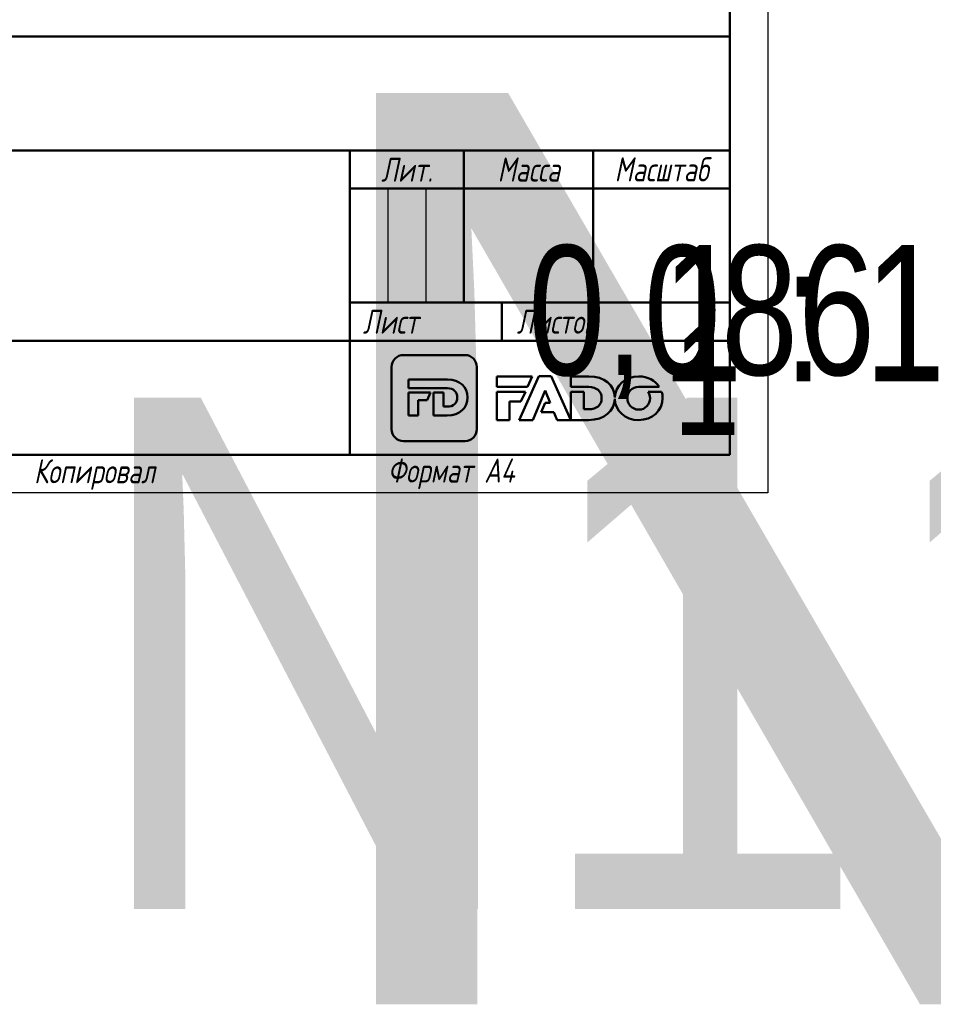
# Model space of a CAD drawing. Header units: millimetres. Extents: x 0 to 698, y -67 to 297.
# Tile 7 of 18: x 112 to 232, y -67 to 62. Entities that reach past the tile are written whole.
import ezdxf
from ezdxf.enums import TextEntityAlignment as Align

# ---------------------------------------------------------------- set-up
doc = ezdxf.new("R2018")
doc.units = ezdxf.units.MM
for name, color, linetype, lineweight in [('Заголовок (ГОСТ)', 7, 'Continuous', 50), ('Кромка (ГОСТ)', 7, 'Continuous', 50), ('Эскизная геометрия (ГОСТ)', 7, 'Continuous', 50)]:
    doc.layers.add(name, color=color, linetype=linetype, lineweight=lineweight)
doc.styles.get("Standard").update_dxf_attribs({"font": 'GOST Common Italic.ttf'})
doc.styles.add('Альтернативный текст (ГОСТ)', font='txt', dxfattribs={"width": 0.8})

# ---------------------------------------------------------------- blocks, each defined once
blk = doc.blocks.new('Основные надписи ГОСТ - Форма 1')
at = {"layer": 'Заголовок (ГОСТ)'}
for p, q in [((0, 55), (185, 55)), ((185, 0), (185, 55)), ((65, 40), (185, 40)), ((135, 40), (135, 0)), ((150, 40), (150, 20)), ((167, 40), (167, 20)), ((135, 35), (185, 35)), ((135, 20), (185, 20)), ((155, 20), (155, 15)), ((65, 15), (185, 15)), ((185, 0), (0, 0))]:
    blk.add_line(p, q, dxfattribs=at)
at = {"layer": 'Заголовок (ГОСТ)', "linetype": 'Continuous', "lineweight": 25}
for p, q in [((140, 35), (140, 20)), ((145, 35), (145, 20))]:
    blk.add_line(p, q, dxfattribs=at)
at = {"layer": 'Заголовок (ГОСТ)', "char_height": 3.17, "style": 'Альтернативный текст (ГОСТ)'}
for s, insert, width, attachment_point in [('\\fGOST Common|b0|i1;\\H3.1700;Лит.', (142.52, 37.49), 14.9766, 5), ('\\fGOST Common|b0|i1;\\H3.1700;Масса', (158.55, 37.51), 16.9878, 5), ('\\fGOST Common|b0|i1;\\H3.1700;Масштаб', (176.02, 37.53), 17.8316, 5), ('\\fGOST Common|b0|i1;\\H3.1700;Лист', (140.37, 17.5), 10.5071, 5), ('\\fGOST Common|b0|i1;\\H3.1700;Листов', (162.21, 17.5), 14.3668, 5), ('\\A1;', (150.6, 17.54), 8.8313, 5), ('\\fGOST Common|b0|i1;\\H3.1700;Копировал', (93.48, -0.59), 19.7871, 1)]:
    blk.add_mtext(s, dxfattribs=dict(at, insert=insert, width=width, attachment_point=attachment_point))
at = {"layer": 'Заголовок (ГОСТ)', "lineweight": 30, "flags": 104}
for tag, height, width, p in [('Изм1', 2.89, 0.7, (3.51, 52.52)), ('Лист1', 2.89, 0.7, (12.03, 52.52)), ('Докум1', 2.89, 0.7, (28.54, 52.48)), ('Изм2', 2.89, 0.7, (3.5, 47.52)), ('Лист2', 2.89, 0.7, (12.01, 47.5)), ('Докум2', 2.89, 0.7, (28.53, 47.5)), ('Изм3', 2.89, 0.7, (3.5, 42.5)), ('Лист3', 2.89, 0.7, (12.01, 42.51)), ('Докум3', 2.89, 0.7, (28.51, 42.48)), ('Изм4', 2.89, 0.7, (3.51, 37.5)), ('Лист4', 2.89, 0.7, (12, 37.53)), ('Докум4', 2.89, 0.7, (28.51, 37.52)), ('НАИМЕНОВАНИЕ', 5, 0.8, (100.03, 29.98)), ('Литера', 3.5, 0.8, (137.52, 27.25)), ('Литера2', 3.5, 0.8, (142.51, 27.22)), ('Литера3', 3.5, 0.8, (147.52, 27.21)), ('Масса', 3.5, 0.8, (158.47, 27.53)), ('Масштаб', 3.5, 0.8, (176, 27.6)), ('Тип_документа', 3.17, 0.8, (100.08, 17.56)), ('Листов', 3.17, 0.8, (177.46, 17.58)), ('Материал_Класс', 3.5, 0.9, (100, 7.5))]:
    blk.add_attdef(tag, text='', height=height, dxfattribs=dict(at, width=width)).set_placement(p, align=Align.MIDDLE_CENTER)
for tag, height, width, p in [('Подп1', 2.89, 0.7, (40.01, 52.51)), ('Дата1', 2, 0.7, (55.01, 52.51)), ('Подп2', 2.89, 0.7, (40.01, 47.5)), ('Дата2', 2, 0.7, (55.01, 47.49)), ('Подп3', 2.89, 0.7, (40.01, 42.51)), ('Дата3', 2, 0.7, (55.02, 42.52)), ('Подп4', 2.89, 0.7, (40.01, 37.51)), ('Дата4', 2, 0.7, (55.02, 37.51)), ('АВТОР', 3.17, 0.8, (17.41, 27.49)), ('Разработал_Подп.', 2.89, 0.7, (40.05, 27.51)), ('ДАТА_СОЗДАНИЯ', 2, 0.7, (55.01, 27.51)), ('ПРОВЕРИЛ', 3.17, 0.8, (17.41, 22.53)), ('Проверил_Подп.', 2.89, 0.7, (40.05, 22.52)), ('ДАТА_ПРОВЕРКИ', 2, 0.7, (55.02, 22.51)), ('ТЕХНОЛОГ', 3.17, 0.8, (17.33, 17.54)), ('Технолог_Подп.', 2.89, 0.7, (40.05, 17.51)), ('Технолог_Дата', 2, 0.7, (55.01, 17.5)), ('НАЧ._ОТДЕЛА', 3.17, 0.8, (17.46, 12.45)), ('Руководитель_Подп.', 2.89, 0.7, (40.01, 12.5)), ('Руководитель_Дата', 2, 0.7, (55.01, 12.51)), ('Должность_руководителя', 3.17, 0.8, (0.52, 12.51)), ('НОРМОКОНТРОЛЬ', 3.17, 0.8, (17.37, 7.48)), ('Нормоконтроль_Подп.', 2.89, 0.7, (40.05, 7.52)), ('ДАТА_НОРМОКОНТРОЛЯ', 2, 0.7, (55.02, 7.51)), ('УТВЕРДИЛ', 3.17, 0.8, (17.4, 2.51)), ('Утвердил_Подп.', 2.89, 0.7, (40.05, 2.51)), ('ДАТА_УТВЕРЖДЕНИЯ', 2, 0.7, (55.01, 2.5))]:
    blk.add_attdef(tag, text='', height=height, dxfattribs=dict(at, width=width)).set_placement(p, align=Align.MIDDLE_LEFT)
for tag, height, p in [('ОБОЗНАЧЕНИЕ', 5, (125.33, 47.56)), ('ОРГАНИЗАЦИЯ', 3.5, (160.02, 7.6))]:
    blk.add_attdef(tag, text='', height=height, dxfattribs=at).set_placement(p, align=Align.MIDDLE_CENTER)
at = {"layer": 'Заголовок (ГОСТ)', "lineweight": 30, "width": 0.9, "flags": 104}
for tag, p in [('Материал_Наим.', (133.71, 9.75)), ('Материал_ГОСТ', (134.04, 4.06))]:
    blk.add_attdef(tag, text='', height=3.5, dxfattribs=at).set_placement(p, align=Align.MIDDLE_RIGHT)
blk = doc.blocks.new('Рамки ГОСТ_ граница 297x210')
at = {"layer": 'Кромка (ГОСТ)', "lineweight": 25}
for p, q in [((210, 297), (210, 0)), ((210, 0), (0, 0))]:
    blk.add_line(p, q, dxfattribs=at)
at = {"layer": 'Кромка (ГОСТ)'}
for p, q in [((205, 5), (205, 292)), ((20, 5), (205, 5))]:
    blk.add_line(p, q, dxfattribs=at)
at = {"layer": 'Кромка (ГОСТ)', "insert": (160, 4.5), "char_height": 3.17, "attachment_point": 1, "style": 'Альтернативный текст (ГОСТ)'}
blk.add_mtext('\\A1;\\fGOST Common|b0|i1;\\H3.1700;Формат A4', dxfattribs=at)

msp = doc.modelspace()

# ---------------------------------------------------------------- linework, layer by layer
at = {"layer": 'Эскизная геометрия (ГОСТ)', "linetype": 'Continuous'}
for p, q in [((170.162, 18.108), (162.063, 18.108)), ((160.505, 16.535), (160.505, 8.364)), ((171.722, 8.364), (171.722, 16.535)), ((162.71, 14.89), (162.71, 13.741)), ((167.836, 14.89), (162.71, 14.89)), ((162.71, 13.741), (167.856, 13.741)), ((162.71, 13.204), (162.71, 10.161)), ((165.622, 13.204), (162.71, 13.204)), ((165.186, 12.176), (165.622, 13.204)), ((166.027, 13.204), (166.027, 10.161)), ((167.326, 13.204), (166.027, 13.204)), ((167.326, 11.323), (167.326, 13.204)), ((164.009, 10.161), (164.009, 12.176)), ((164.009, 12.176), (165.186, 12.176)), ((167.856, 11.323), (167.326, 11.323)), ((162.71, 10.161), (164.009, 10.161)), ((166.027, 10.161), (167.809, 10.161)), ((162.063, 6.793), (170.162, 6.793))]:
    msp.add_line(p, q, dxfattribs=at)
at = {"layer": 'Эскизная геометрия (ГОСТ)'}
for p, q in [((174.341, 15.304), (174.341, 13.909)), ((178.997, 15.304), (174.341, 15.304)), ((179.882, 15.346), (177.299, 9.565)), ((178.375, 13.909), (178.997, 15.304)), ((181.502, 15.346), (179.882, 15.346)), ((184.085, 9.565), (181.502, 15.346)), ((184.085, 15.303), (184.085, 13.909)), ((186.426, 15.303), (184.085, 15.303)), ((174.341, 13.909), (178.375, 13.909)), ((174.341, 13.29), (174.341, 9.564)), ((178.098, 13.29), (174.341, 13.29)), ((177.512, 11.979), (178.098, 13.29)), ((179.066, 9.565), (180.68, 13.459)), ((180.68, 13.459), (181.355, 11.827)), ((184.085, 13.909), (186.452, 13.909)), ((184.085, 13.29), (184.085, 9.566)), ((185.766, 13.29), (184.085, 13.29)), ((185.766, 10.975), (185.766, 13.29)), ((192.989, 13.922), (195.708, 13.922)), ((196.008, 13.285), (194.227, 13.285)), ((176.022, 9.564), (176.022, 11.979)), ((176.022, 11.979), (177.512, 11.979)), ((180.699, 11.827), (180.191, 10.589)), ((181.355, 11.827), (180.699, 11.827)), ((189.851, 12.543), (189.847, 12.543)), ((189.847, 12.35), (189.849, 12.35)), ((180.191, 10.589), (181.841, 10.589)), ((181.841, 10.589), (182.282, 9.565)), ((186.452, 10.975), (185.766, 10.975)), ((174.341, 9.564), (176.022, 9.564)), ((177.299, 9.565), (179.066, 9.565)), ((182.282, 9.565), (184.085, 9.565)), ((184.085, 9.566), (186.391, 9.566))]:
    msp.add_line(p, q, dxfattribs=at)
at = {"layer": 'Эскизная геометрия (ГОСТ)', "linetype": 'Continuous'}
for points in [[(162.063, 18.108), (161.204, 18.108), (160.505, 17.403), (160.505, 16.535)], [(171.722, 16.535), (171.722, 17.403), (171.023, 18.108), (170.162, 18.108)], [(170.481, 12.539), (170.481, 13.917), (169.51, 14.89), (167.836, 14.89)], [(167.856, 13.741), (168.633, 13.741), (169.149, 13.289), (169.149, 12.532)], [(167.809, 10.161), (169.496, 10.161), (170.481, 11.175), (170.481, 12.539)], [(169.149, 12.532), (169.149, 11.757), (168.633, 11.323), (167.856, 11.323)], [(160.505, 8.364), (160.505, 7.496), (161.204, 6.793), (162.063, 6.793)], [(170.162, 6.793), (171.023, 6.793), (171.722, 7.496), (171.722, 8.364)]]:
    msp.add_open_spline(points, degree=3, dxfattribs=at)
at = {"layer": 'Эскизная геометрия (ГОСТ)'}
for points in [[(189.847, 12.543), (189.801, 14.167), (188.552, 15.303), (186.426, 15.303)], [(193.003, 15.304), (191.244, 15.304), (189.914, 14.079), (189.851, 12.543)], [(195.708, 13.922), (195.174, 14.754), (194.19, 15.304), (193.003, 15.304)], [(186.452, 13.909), (187.456, 13.909), (188.124, 13.361), (188.124, 12.443)], [(191.511, 12.429), (191.511, 13.243), (192.103, 13.922), (192.989, 13.922)], [(194.227, 13.285), (194.396, 13.04), (194.49, 12.742), (194.49, 12.429)], [(196.144, 12.429), (196.144, 12.728), (196.097, 13.015), (196.008, 13.285)], [(186.391, 9.566), (188.53, 9.566), (189.796, 10.745), (189.847, 12.35)], [(188.124, 12.443), (188.124, 11.5), (187.456, 10.975), (186.452, 10.975)], [(189.849, 12.35), (189.892, 10.784), (191.214, 9.554), (192.989, 9.554)], [(193.003, 10.937), (192.12, 10.937), (191.511, 11.631), (191.511, 12.429)], [(192.989, 9.554), (194.791, 9.554), (196.144, 10.842), (196.144, 12.429)], [(194.49, 12.429), (194.49, 11.616), (193.898, 10.937), (193.003, 10.937)]]:
    msp.add_open_spline(points, degree=3, dxfattribs=at)

# ---------------------------------------------------------------- block references
msp.add_blockref('Рамки ГОСТ_ граница 297x210', (0, 0))
ref = msp.add_blockref('Основные надписи ГОСТ - Форма 1', (20, 5))
lines = msp.add_mtext('N11 ', dxfattribs={"layer": 'Заголовок (ГОСТ)', "insert": (145.326, 52.559), "char_height": 119.843, "attachment_point": 1})
ref.add_attrib('ОБОЗНАЧЕНИЕ', '', (145.326, 52.559), dxfattribs={"flags": 104}).embed_mtext(lines)
lines = msp.add_mtext('\\W0.8000;', dxfattribs={"layer": 'Заголовок (ГОСТ)', "insert": (120.031, 34.975), "char_height": 69.6093, "attachment_point": 1})
ref.add_attrib('НАИМЕНОВАНИЕ', '', (120.031, 34.975), dxfattribs={"flags": 104}).embed_mtext(lines)
lines = msp.add_mtext('\\W0.8000;', dxfattribs={"layer": 'Заголовок (ГОСТ)', "insert": (120.078, 22.558), "char_height": 69.7033, "attachment_point": 1})
ref.add_attrib('Тип_документа', '', (120.078, 22.558), dxfattribs={"flags": 104}).embed_mtext(lines)
lines = msp.add_mtext('\\W0.9000;N11 17.03.2020', dxfattribs={"layer": 'Заголовок (ГОСТ)', "insert": (120, 12.5), "char_height": 67.25762, "attachment_point": 1})
ref.add_attrib('Материал_Класс', '', (120, 12.5), dxfattribs={"flags": 104}).embed_mtext(lines)
lines = msp.add_mtext('\\W0.9000;', dxfattribs={"layer": 'Заголовок (ГОСТ)', "insert": (153.707, 14.751), "char_height": 66.9754, "attachment_point": 1})
ref.add_attrib('Материал_Наим.', '', (153.707, 14.751), dxfattribs={"flags": 104}).embed_mtext(lines)
lines = msp.add_mtext('\\W0.9000;', dxfattribs={"layer": 'Заголовок (ГОСТ)', "insert": (154.04, 9.057), "char_height": 66.7532, "attachment_point": 1})
ref.add_attrib('Материал_ГОСТ', '', (154.04, 9.057), dxfattribs={"flags": 104}).embed_mtext(lines)
lines = msp.add_mtext('\\W0.8000;', dxfattribs={"layer": 'Заголовок (ГОСТ)', "insert": (157.52, 32.251), "char_height": 5.0288, "attachment_point": 1})
ref.add_attrib('Литера', '', (157.52, 32.251), dxfattribs={"flags": 104}).embed_mtext(lines)
lines = msp.add_mtext('\\W0.8000;', dxfattribs={"layer": 'Заголовок (ГОСТ)', "insert": (162.512, 32.221), "char_height": 5.0288, "attachment_point": 1})
ref.add_attrib('Литера2', '', (162.512, 32.221), dxfattribs={"flags": 104}).embed_mtext(lines)
lines = msp.add_mtext('\\W0.8000;', dxfattribs={"layer": 'Заголовок (ГОСТ)', "insert": (167.518, 32.211), "char_height": 5.017, "attachment_point": 1})
ref.add_attrib('Литера3', '', (167.518, 32.211), dxfattribs={"flags": 104}).embed_mtext(lines)
lines = msp.add_mtext('\\W0.8000;0,086', dxfattribs={"layer": 'Заголовок (ГОСТ)', "insert": (178.469, 32.533), "char_height": 17.04355, "attachment_point": 1})
ref.add_attrib('Масса', '', (178.469, 32.533), dxfattribs={"flags": 104}).embed_mtext(lines)
lines = msp.add_mtext('\\W0.8000;1 : 1', dxfattribs={"layer": 'Заголовок (ГОСТ)', "insert": (195.997, 32.603), "char_height": 17.94756, "attachment_point": 1})
ref.add_attrib('Масштаб', '', (195.997, 32.603), dxfattribs={"flags": 104}).embed_mtext(lines)
lines = msp.add_mtext('\\W0.8000;1', dxfattribs={"layer": 'Заголовок (ГОСТ)', "insert": (197.459, 22.579), "char_height": 14.9653, "attachment_point": 1})
ref.add_attrib('Листов', '', (197.459, 22.579), dxfattribs={"flags": 104}).embed_mtext(lines)

doc.saveas('drawing.dxf')
